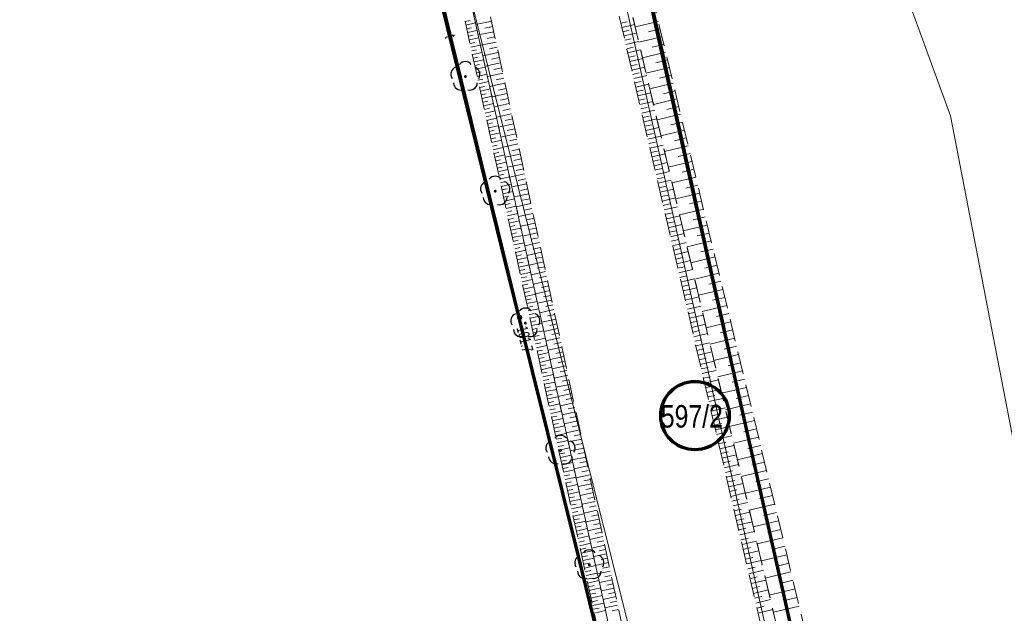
# Model space of a CAD drawing. Header units: inches. Extents: x 6497603 to 6502483, y 5925790 to 5934357.
# Tile 253 of 256: x 6500947 to 6501013, y 5927075 to 5927114. Entities that reach past the tile are written whole.
import ezdxf
from ezdxf.enums import TextEntityAlignment as Align

# ---------------------------------------------------------------- set-up
doc = ezdxf.new("R2010")
doc.units = ezdxf.units.IN
doc.header["$MEASUREMENT"] = 0
for name, pattern in [('1.5_0.75', [2.25, 1.5, -0.75]), ('219-1000', [0, 0]), ('egkk-1000', [3, 2.25, -0.75]), ('egug-1000', [1.5, 0.75, -0.75])]:
    doc.linetypes.add(name, pattern=pattern)
for name, color, linetype in [('000 Inne (niezydentyfikowane)', 7, 'Continuous'), ('211-numer działki ewidencyjnej', 7, 'Continuous'), ('217-kontur klasyfikacyjny', 7, 'Continuous'), ('218-kontur użytku gruntowego', 7, 'Continuous'), ('219-działka ewidencyjna', 7, 'Continuous'), ('drzewo liściaste', 7, 'Continuous'), ('przewód telekomunikacyjny podziemny', 7, 'Continuous'), ('przewód telekomunikacyjny podziemny-Atr1', 7, 'Continuous'), ('rzędna', 7, 'Continuous'), ('rzędna-Atr2', 7, 'Continuous'), ('skarpa nieumocniona', 7, 'Continuous')]:
    doc.layers.add(name, color=color, linetype=linetype)
doc.styles.get("Standard").update_dxf_attribs({"font": 'arial.ttf'})

# ---------------------------------------------------------------- blocks, each defined once
blk = doc.blocks.new('OP021')
at = {"linetype": 'Continuous', "lineweight": 13}
h = blk.add_hatch(color=0, dxfattribs=at)
edge = h.paths.add_edge_path()
edge.add_arc((0, 0), 0.1, 0, 360)
at = {"color": 0, "linetype": 'Continuous', "lineweight": -3}
for centre, start, end in [((0, 0.5), 38.316, 141.684), ((-0.476, 0.154), 110.388, 213.756), ((0.476, 0.154), 326.244, 69.612), ((-0.294, -0.404), 182.272, 285.64), ((0.294, -0.404), 254.36, 357.728), ((0.294, -0.404), 254.36, 357.728)]:
    blk.add_arc(centre, 0.5, start, end, dxfattribs=at)
blk = doc.blocks.new('PW01')
at = {"linetype": 'Continuous', "lineweight": 13}
h = blk.add_hatch(color=0, dxfattribs=at)
edge = h.paths.add_edge_path()
edge.add_arc((0, 0), 0.18, 0, 360)

msp = doc.modelspace()

# ---------------------------------------------------------------- linework, layer by layer
at = {"color": 6, "lineweight": 70}
for points in [[(6501011.55, 5927020.65), (6501000.814, 5927063.343), (6500992.07, 5927102.135), (6500986.55, 5927126.78), (6500984.39, 5927137), (6500974.602, 5927166.17), (6500973.88, 5927168.54), (6500965.55, 5927185.28), (6500952.04, 5927199.71), (6500933.25, 5927220.44)], [(6500937.14, 5927194.57), (6500953.68, 5927174.48), (6500963.205, 5927156.196), (6500967.12, 5927148.68), (6500974.172, 5927119.212), (6500979.12, 5927099.117), (6500984.237, 5927078.537), (6500994.599, 5927036.186), (6500997.8, 5927023.08), (6501007.082, 5926983.723), (6501014.87, 5926952.22), (6501018.14, 5926938.63), (6501021.741, 5926913.289), (6501023.386, 5926901.714), (6501023.632, 5926861.1), (6501019.496, 5926835.731), (6501014.288, 5926803.269), (6501007.497, 5926761.792)]]:
    msp.add_lwpolyline(points, dxfattribs=at)
at = {"color": 5, "lineweight": 70}
msp.add_circle((6500992.029, 5927087.919), 2.284, dxfattribs=at)
at = {"layer": '000 Inne (niezydentyfikowane)', "color": 7, "linetype": 'Continuous', "lineweight": 18, "flags": 128}
for points in [[(6500976.7, 5927114.21), (6500977.02, 5927114.28)], [(6500976.75, 5927113.97), (6500977.39, 5927114.11)], [(6500976.81, 5927113.72), (6500977.12, 5927113.79)], [(6500978.46, 5927114.23), (6500977.41, 5927114)], [(6500978.53, 5927113.88), (6500978.01, 5927113.77)], [(6500987.09, 5927114.09), (6500987.51, 5927114.19)], [(6500987.15, 5927113.81), (6500988, 5927114.01)], [(6500989.58, 5927114.22), (6500988.04, 5927113.85)], [(6500976.86, 5927113.48), (6500977.5, 5927113.62)], [(6500976.91, 5927113.23), (6500977.23, 5927113.3)], [(6500976.97, 5927112.99), (6500977.61, 5927113.13)], [(6500978.61, 5927113.53), (6500977.57, 5927113.31)], [(6500978.68, 5927113.19), (6500978.16, 5927113.07)], [(6500987.22, 5927113.53), (6500987.64, 5927113.63)], [(6500987.28, 5927113.25), (6500988.13, 5927113.44)], [(6500987.35, 5927112.96), (6500987.77, 5927113.06)], [(6500989.82, 5927113.19), (6500988.28, 5927112.82)], [(6500989.7, 5927113.71), (6500988.93, 5927113.52)], [(6500977.02, 5927112.74), (6500977.34, 5927112.81)], [(6500977.07, 5927112.5), (6500977.71, 5927112.64)], [(6500978.76, 5927112.84), (6500977.72, 5927112.62)], [(6500978.83, 5927112.49), (6500978.31, 5927112.38)], [(6500987.42, 5927112.68), (6500988.27, 5927112.88)], [(6500987.48, 5927112.39), (6500987.91, 5927112.49)], [(6500989.95, 5927112.68), (6500989.17, 5927112.49)], [(6500977.13, 5927112.26), (6500977.45, 5927112.33)], [(6500977.18, 5927112.01), (6500977.82, 5927112.15)], [(6500977.23, 5927111.77), (6500977.55, 5927111.84)], [(6500978.9, 5927112.15), (6500977.87, 5927111.93)], [(6500978.98, 5927111.8), (6500978.46, 5927111.69)], [(6500987.55, 5927112.11), (6500988.4, 5927112.31)], [(6500987.61, 5927111.82), (6500988.04, 5927111.92)], [(6500990.07, 5927112.17), (6500988.52, 5927111.79)], [(6500977.29, 5927111.52), (6500977.93, 5927111.66)], [(6500977.34, 5927111.28), (6500977.66, 5927111.35)], [(6500977.39, 5927111.03), (6500978.04, 5927111.17)], [(6500979.05, 5927111.46), (6500978.02, 5927111.24)], [(6500979.13, 5927111.12), (6500978.61, 5927111.01)], [(6500987.68, 5927111.54), (6500988.54, 5927111.74)], [(6500987.75, 5927111.25), (6500988.18, 5927111.35)], [(6500987.81, 5927110.97), (6500988.67, 5927111.17)], [(6500990.32, 5927111.13), (6500988.77, 5927110.76)], [(6500990.2, 5927111.65), (6500989.42, 5927111.46)], [(6500977.45, 5927110.79), (6500977.77, 5927110.86)], [(6500977.5, 5927110.54), (6500978.15, 5927110.69)], [(6500979.2, 5927110.77), (6500978.18, 5927110.55)], [(6500979.28, 5927110.43), (6500978.76, 5927110.32)], [(6500987.88, 5927110.68), (6500988.31, 5927110.78)], [(6500987.95, 5927110.4), (6500988.81, 5927110.6)], [(6500990.44, 5927110.62), (6500989.67, 5927110.43)], [(6500977.55, 5927110.3), (6500977.88, 5927110.37)], [(6500977.61, 5927110.06), (6500978.25, 5927110.2)], [(6500977.66, 5927109.81), (6500977.98, 5927109.88)], [(6500979.35, 5927110.09), (6500978.33, 5927109.87)], [(6500988.01, 5927110.11), (6500988.44, 5927110.21)], [(6500988.08, 5927109.82), (6500988.94, 5927110.02)], [(6500990.57, 5927110.1), (6500989.01, 5927109.72)], [(6500977.71, 5927109.57), (6500978.36, 5927109.71)], [(6500977.77, 5927109.32), (6500978.09, 5927109.39)], [(6500977.82, 5927109.08), (6500978.47, 5927109.22)], [(6500979.5, 5927109.41), (6500978.48, 5927109.19)], [(6500979.42, 5927109.75), (6500978.91, 5927109.64)], [(6500988.15, 5927109.53), (6500988.58, 5927109.63)], [(6500988.21, 5927109.25), (6500989.08, 5927109.45)], [(6500990.69, 5927109.58), (6500989.92, 5927109.39)], [(6500977.87, 5927108.83), (6500978.2, 5927108.9)], [(6500977.93, 5927108.59), (6500978.58, 5927108.73)], [(6500979.64, 5927108.73), (6500978.63, 5927108.51)], [(6500979.57, 5927109.07), (6500979.06, 5927108.96)], [(6500988.28, 5927108.96), (6500988.71, 5927109.06)], [(6500988.35, 5927108.67), (6500989.21, 5927108.87)], [(6500988.42, 5927108.38), (6500988.85, 5927108.48)], [(6500990.82, 5927109.06), (6500989.26, 5927108.68)], [(6500990.95, 5927108.54), (6500990.16, 5927108.35)], [(6500977.98, 5927108.34), (6500978.31, 5927108.42)], [(6500978.03, 5927108.1), (6500978.69, 5927108.24)], [(6500978.09, 5927107.86), (6500978.41, 5927107.93)], [(6500979.79, 5927108.05), (6500978.78, 5927107.83)], [(6500979.72, 5927108.39), (6500979.21, 5927108.28)], [(6500988.48, 5927108.09), (6500989.35, 5927108.29)], [(6500988.55, 5927107.8), (6500988.98, 5927107.9)], [(6500991.07, 5927108.02), (6500989.5, 5927107.64)], [(6500978.14, 5927107.61), (6500978.79, 5927107.75)], [(6500978.19, 5927107.37), (6500978.52, 5927107.44)], [(6500978.25, 5927107.12), (6500978.9, 5927107.26)], [(6500979.93, 5927107.38), (6500978.93, 5927107.16)], [(6500979.86, 5927107.72), (6500979.36, 5927107.61)], [(6500988.62, 5927107.51), (6500989.49, 5927107.71)], [(6500988.69, 5927107.22), (6500989.12, 5927107.32)], [(6500991.2, 5927107.5), (6500990.41, 5927107.31)], [(6500978.3, 5927106.88), (6500978.63, 5927106.95)], [(6500978.35, 5927106.63), (6500979.01, 5927106.78)], [(6500980.08, 5927106.71), (6500979.07, 5927106.49)], [(6500980.01, 5927107.04), (6500979.5, 5927106.93)], [(6500988.75, 5927106.93), (6500989.62, 5927107.13)], [(6500988.82, 5927106.64), (6500989.26, 5927106.74)], [(6500988.89, 5927106.35), (6500989.76, 5927106.55)], [(6500991.32, 5927106.97), (6500989.75, 5927106.59)], [(6500978.41, 5927106.39), (6500978.74, 5927106.46)], [(6500978.46, 5927106.14), (6500979.12, 5927106.29)], [(6500978.51, 5927105.9), (6500978.84, 5927105.97)], [(6500980.22, 5927106.04), (6500979.22, 5927105.82)], [(6500980.15, 5927106.37), (6500979.65, 5927106.26)], [(6500988.96, 5927106.06), (6500989.39, 5927106.16)], [(6500989.02, 5927105.76), (6500989.9, 5927105.97)], [(6500991.58, 5927105.92), (6500990, 5927105.54)], [(6500991.45, 5927106.45), (6500990.66, 5927106.26)], [(6500978.57, 5927105.65), (6500979.23, 5927105.8)], [(6500978.62, 5927105.41), (6500978.95, 5927105.48)], [(6500978.67, 5927105.17), (6500979.34, 5927105.31)], [(6500980.37, 5927105.37), (6500979.37, 5927105.15)], [(6500980.3, 5927105.7), (6500979.8, 5927105.59)], [(6500989.09, 5927105.47), (6500989.53, 5927105.57)], [(6500989.16, 5927105.18), (6500990.04, 5927105.38)], [(6500991.7, 5927105.4), (6500990.91, 5927105.21)], [(6500978.73, 5927104.92), (6500979.06, 5927104.99)], [(6500978.78, 5927104.68), (6500979.44, 5927104.82)], [(6500980.51, 5927104.7), (6500979.52, 5927104.49)], [(6500980.44, 5927105.04), (6500979.94, 5927104.93)], [(6500989.23, 5927104.89), (6500989.67, 5927104.99)], [(6500989.3, 5927104.59), (6500990.18, 5927104.8)], [(6500991.83, 5927104.87), (6500990.25, 5927104.49)], [(6500978.83, 5927104.43), (6500979.17, 5927104.5)], [(6500978.89, 5927104.19), (6500979.55, 5927104.33)], [(6500978.94, 5927103.94), (6500979.27, 5927104.02)], [(6500980.66, 5927104.04), (6500979.66, 5927103.83)], [(6500980.58, 5927104.37), (6500980.09, 5927104.26)], [(6500989.36, 5927104.3), (6500989.81, 5927104.4)], [(6500989.43, 5927104), (6500990.32, 5927104.21)], [(6500991.96, 5927104.35), (6500991.17, 5927104.16)], [(6500978.99, 5927103.7), (6500979.66, 5927103.84)], [(6500979.05, 5927103.45), (6500979.38, 5927103.53)], [(6500979.1, 5927103.21), (6500979.77, 5927103.36)], [(6500980.8, 5927103.38), (6500979.81, 5927103.17)], [(6500980.73, 5927103.71), (6500980.23, 5927103.6)], [(6500989.5, 5927103.71), (6500989.94, 5927103.81)], [(6500989.57, 5927103.42), (6500990.45, 5927103.62)], [(6500989.64, 5927103.12), (6500990.08, 5927103.22)], [(6500992.08, 5927103.82), (6500990.5, 5927103.44)], [(6500992.21, 5927103.29), (6500991.42, 5927103.1)], [(6500979.15, 5927102.97), (6500979.49, 5927103.04)], [(6500979.21, 5927102.72), (6500979.88, 5927102.87)], [(6500979.26, 5927102.48), (6500979.6, 5927102.55)], [(6500980.94, 5927102.72), (6500979.96, 5927102.51)], [(6500980.87, 5927103.05), (6500980.38, 5927102.94)], [(6500989.71, 5927102.83), (6500990.59, 5927103.03)], [(6500989.78, 5927102.53), (6500990.22, 5927102.63)], [(6500992.34, 5927102.76), (6500990.75, 5927102.38)], [(6500979.31, 5927102.23), (6500979.98, 5927102.38)], [(6500979.37, 5927101.99), (6500979.7, 5927102.06)], [(6500979.42, 5927101.74), (6500980.09, 5927101.89)], [(6500981.08, 5927102.06), (6500980.1, 5927101.85)], [(6500981.01, 5927102.39), (6500980.52, 5927102.29)], [(6500989.85, 5927102.23), (6500990.73, 5927102.44)], [(6500989.91, 5927101.94), (6500990.36, 5927102.04)], [(6500992.47, 5927102.23), (6500991.67, 5927102.04)], [(6500979.47, 5927101.5), (6500979.81, 5927101.57)], [(6500979.53, 5927101.25), (6500980.2, 5927101.4)], [(6500981.22, 5927101.41), (6500980.25, 5927101.2)], [(6500981.15, 5927101.74), (6500980.66, 5927101.63)], [(6500989.98, 5927101.64), (6500990.87, 5927101.85)], [(6500990.05, 5927101.34), (6500990.5, 5927101.45)], [(6500990.12, 5927101.04), (6500991.01, 5927101.25)], [(6500992.6, 5927101.7), (6500991, 5927101.31)], [(6500979.58, 5927101.01), (6500979.92, 5927101.08)], [(6500979.63, 5927100.76), (6500980.31, 5927100.91)], [(6500979.69, 5927100.52), (6500980.02, 5927100.59)], [(6500981.36, 5927100.76), (6500980.39, 5927100.55)], [(6500981.29, 5927101.08), (6500980.81, 5927100.98)], [(6500990.19, 5927100.75), (6500990.64, 5927100.85)], [(6500990.26, 5927100.45), (6500991.15, 5927100.66)], [(6500992.85, 5927100.63), (6500991.25, 5927100.25)], [(6500992.72, 5927101.17), (6500991.92, 5927100.97)], [(6500979.74, 5927100.28), (6500980.42, 5927100.42)], [(6500979.79, 5927100.03), (6500980.13, 5927100.11)], [(6500979.85, 5927099.79), (6500980.53, 5927099.93)], [(6500981.51, 5927100.11), (6500980.53, 5927099.9)], [(6500981.43, 5927100.43), (6500980.95, 5927100.33)], [(6500990.33, 5927100.15), (6500990.78, 5927100.25)], [(6500990.4, 5927099.85), (6500991.3, 5927100.06)], [(6500992.98, 5927100.1), (6500992.18, 5927099.91)], [(6500979.9, 5927099.54), (6500980.24, 5927099.62)], [(6500979.95, 5927099.3), (6500980.63, 5927099.45)], [(6500981.65, 5927099.46), (6500980.68, 5927099.25)], [(6500981.58, 5927099.78), (6500981.09, 5927099.68)], [(6500990.47, 5927099.55), (6500990.92, 5927099.66)], [(6500990.54, 5927099.25), (6500991.44, 5927099.46)], [(6500993.11, 5927099.57), (6500991.5, 5927099.18)], [(6500980.01, 5927099.05), (6500980.35, 5927099.13)], [(6500980.06, 5927098.81), (6500980.74, 5927098.96)], [(6500980.11, 5927098.56), (6500980.45, 5927098.64)], [(6500981.78, 5927098.82), (6500980.82, 5927098.61)], [(6500981.71, 5927099.14), (6500981.23, 5927099.03)], [(6500990.61, 5927098.95), (6500991.06, 5927099.06)], [(6500990.68, 5927098.65), (6500991.58, 5927098.86)], [(6500993.24, 5927099.03), (6500992.43, 5927098.84)], [(6500980.17, 5927098.32), (6500980.85, 5927098.47)], [(6500980.22, 5927098.08), (6500980.56, 5927098.15)], [(6500980.27, 5927097.83), (6500980.96, 5927097.98)], [(6500981.92, 5927098.17), (6500980.96, 5927097.96)], [(6500981.85, 5927098.49), (6500981.37, 5927098.39)], [(6500990.75, 5927098.35), (6500991.2, 5927098.46)], [(6500990.82, 5927098.05), (6500991.72, 5927098.26)], [(6500993.37, 5927098.5), (6500991.76, 5927098.11)], [(6500993.5, 5927097.96), (6500992.69, 5927097.76)], [(6500980.33, 5927097.59), (6500980.67, 5927097.66)], [(6500980.38, 5927097.34), (6500981.07, 5927097.49)], [(6500982.06, 5927097.53), (6500981.1, 5927097.32)], [(6500981.99, 5927097.85), (6500981.51, 5927097.75)], [(6500990.89, 5927097.75), (6500991.34, 5927097.85)], [(6500990.96, 5927097.45), (6500991.86, 5927097.66)], [(6500993.63, 5927097.42), (6500992.01, 5927097.03)], [(6500980.43, 5927097.1), (6500980.78, 5927097.17)], [(6500980.49, 5927096.85), (6500981.17, 5927097)], [(6500980.54, 5927096.61), (6500980.88, 5927096.68)], [(6500982.2, 5927096.89), (6500981.24, 5927096.69)], [(6500982.13, 5927097.21), (6500981.65, 5927097.11)], [(6500991.03, 5927097.14), (6500991.48, 5927097.25)], [(6500991.1, 5927096.84), (6500992.01, 5927097.05)], [(6500991.17, 5927096.54), (6500991.62, 5927096.64)], [(6500993.76, 5927096.88), (6500992.95, 5927096.69)], [(6500980.59, 5927096.36), (6500981.28, 5927096.51)], [(6500980.65, 5927096.12), (6500980.99, 5927096.19)], [(6500980.7, 5927095.87), (6500981.39, 5927096.03)], [(6500982.34, 5927096.26), (6500981.39, 5927096.05)], [(6500982.27, 5927096.57), (6500981.79, 5927096.47)], [(6500991.24, 5927096.24), (6500992.15, 5927096.45)], [(6500991.31, 5927095.93), (6500991.77, 5927096.04)], [(6500993.89, 5927096.34), (6500992.27, 5927095.95)], [(6500980.75, 5927095.63), (6500981.1, 5927095.71)], [(6500980.81, 5927095.39), (6500981.5, 5927095.54)], [(6500982.47, 5927095.62), (6500981.53, 5927095.42)], [(6500982.41, 5927095.94), (6500981.93, 5927095.84)], [(6500991.38, 5927095.63), (6500992.29, 5927095.84)], [(6500991.45, 5927095.32), (6500991.91, 5927095.43)], [(6500994.02, 5927095.8), (6500993.21, 5927095.61)], [(6500980.86, 5927095.14), (6500981.21, 5927095.22)], [(6500980.91, 5927094.9), (6500981.61, 5927095.05)], [(6500980.97, 5927094.65), (6500981.31, 5927094.73)], [(6500982.61, 5927094.99), (6500981.67, 5927094.78)], [(6500982.54, 5927095.3), (6500982.07, 5927095.2)], [(6500982.68, 5927094.67), (6500982.21, 5927094.57)], [(6500991.52, 5927095.02), (6500992.44, 5927095.23)], [(6500991.59, 5927094.71), (6500992.05, 5927094.82)], [(6500994.15, 5927095.26), (6500992.52, 5927094.87)], [(6500994.28, 5927094.72), (6500993.46, 5927094.52)], [(6500981.02, 5927094.41), (6500981.72, 5927094.56)], [(6500981.07, 5927094.16), (6500981.42, 5927094.24)], [(6500981.13, 5927093.92), (6500981.82, 5927094.07)], [(6500982.75, 5927094.36), (6500981.8, 5927094.15)], [(6500982.82, 5927094.04), (6500982.34, 5927093.94)], [(6500991.66, 5927094.41), (6500992.58, 5927094.62)], [(6500991.74, 5927094.1), (6500992.19, 5927094.21)], [(6500991.81, 5927093.8), (6500992.73, 5927094.01)], [(6500994.41, 5927094.18), (6500992.78, 5927093.78)], [(6500981.18, 5927093.67), (6500981.53, 5927093.75)], [(6500981.23, 5927093.43), (6500981.93, 5927093.58)], [(6500982.88, 5927093.73), (6500981.94, 5927093.53)], [(6500982.95, 5927093.42), (6500982.48, 5927093.32)], [(6500991.88, 5927093.49), (6500992.34, 5927093.6)], [(6500991.95, 5927093.18), (6500992.87, 5927093.4)], [(6500994.54, 5927093.63), (6500993.72, 5927093.44)], [(6500981.29, 5927093.19), (6500981.64, 5927093.26)], [(6500981.34, 5927092.94), (6500982.04, 5927093.09)], [(6500981.39, 5927092.7), (6500981.74, 5927092.77)], [(6500983.02, 5927093.1), (6500982.08, 5927092.9)], [(6500983.09, 5927092.79), (6500982.62, 5927092.69)], [(6500992.02, 5927092.88), (6500992.48, 5927092.98)], [(6500992.09, 5927092.57), (6500993.02, 5927092.78)], [(6500994.67, 5927093.09), (6500993.04, 5927092.69)], [(6500981.45, 5927092.45), (6500982.15, 5927092.6)], [(6500981.5, 5927092.21), (6500981.85, 5927092.28)], [(6500981.55, 5927091.96), (6500982.26, 5927092.12)], [(6500983.15, 5927092.48), (6500982.22, 5927092.28)], [(6500983.22, 5927092.17), (6500982.75, 5927092.07)], [(6500992.16, 5927092.26), (6500992.63, 5927092.37)], [(6500992.24, 5927091.95), (6500993.16, 5927092.17)], [(6500994.8, 5927092.54), (6500993.98, 5927092.35)], [(6500981.61, 5927091.72), (6500981.96, 5927091.8)], [(6500981.66, 5927091.47), (6500982.36, 5927091.63)], [(6500983.29, 5927091.86), (6500982.36, 5927091.66)], [(6500983.35, 5927091.55), (6500982.89, 5927091.45)], [(6500992.31, 5927091.64), (6500992.77, 5927091.75)], [(6500992.38, 5927091.33), (6500993.31, 5927091.55)], [(6500994.94, 5927092), (6500993.29, 5927091.6)], [(6500995.07, 5927091.45), (6500994.25, 5927091.25)], [(6500981.71, 5927091.23), (6500982.07, 5927091.31)], [(6500981.77, 5927090.98), (6500982.47, 5927091.14)], [(6500981.82, 5927090.74), (6500982.17, 5927090.82)], [(6500983.42, 5927091.24), (6500982.49, 5927091.04)], [(6500983.49, 5927090.93), (6500983.03, 5927090.83)], [(6500992.45, 5927091.03), (6500992.92, 5927091.13)], [(6500992.52, 5927090.72), (6500993.45, 5927090.93)], [(6500995.2, 5927090.9), (6500993.55, 5927090.51)], [(6500981.87, 5927090.5), (6500982.58, 5927090.65)], [(6500981.93, 5927090.25), (6500982.28, 5927090.33)], [(6500981.98, 5927090.01), (6500982.69, 5927090.16)], [(6500983.55, 5927090.62), (6500982.63, 5927090.42)], [(6500983.62, 5927090.31), (6500983.16, 5927090.21)], [(6500992.6, 5927090.41), (6500993.06, 5927090.51)], [(6500992.67, 5927090.09), (6500993.6, 5927090.31)], [(6500995.33, 5927090.35), (6500994.51, 5927090.16)], [(6500982.03, 5927089.76), (6500982.39, 5927089.84)], [(6500982.09, 5927089.52), (6500982.8, 5927089.67)], [(6500983.69, 5927090), (6500982.77, 5927089.81)], [(6500983.75, 5927089.7), (6500983.29, 5927089.6)], [(6500992.74, 5927089.78), (6500993.21, 5927089.89)], [(6500992.81, 5927089.47), (6500993.75, 5927089.69)], [(6500995.47, 5927089.8), (6500993.81, 5927089.41)], [(6500982.14, 5927089.27), (6500982.5, 5927089.35)], [(6500982.19, 5927089.03), (6500982.9, 5927089.18)], [(6500982.25, 5927088.78), (6500982.6, 5927088.86)], [(6500983.82, 5927089.39), (6500982.9, 5927089.19)], [(6500983.95, 5927088.78), (6500983.04, 5927088.58)], [(6500983.89, 5927089.09), (6500983.43, 5927088.99)], [(6500992.89, 5927089.16), (6500993.35, 5927089.27)], [(6500992.96, 5927088.85), (6500993.89, 5927089.07)], [(6500995.6, 5927089.25), (6500994.77, 5927089.05)], [(6500982.3, 5927088.54), (6500983.01, 5927088.7)], [(6500982.35, 5927088.3), (6500982.71, 5927088.37)], [(6500982.41, 5927088.05), (6500983.12, 5927088.21)], [(6500984.08, 5927088.17), (6500983.17, 5927087.97)], [(6500984.02, 5927088.47), (6500983.56, 5927088.38)], [(6500993.03, 5927088.54), (6500993.5, 5927088.65)], [(6500993.1, 5927088.22), (6500994.04, 5927088.44)], [(6500995.73, 5927088.7), (6500994.07, 5927088.3)], [(6500995.86, 5927088.15), (6500995.03, 5927087.95)], [(6500982.46, 5927087.81), (6500982.82, 5927087.88)], [(6500982.51, 5927087.56), (6500983.23, 5927087.72)], [(6500984.22, 5927087.56), (6500983.31, 5927087.37)], [(6500984.15, 5927087.87), (6500983.69, 5927087.77)], [(6500993.18, 5927087.91), (6500993.65, 5927088.02)], [(6500993.25, 5927087.6), (6500994.19, 5927087.82)], [(6500996, 5927087.6), (6500994.34, 5927087.2)], [(6500982.57, 5927087.32), (6500982.93, 5927087.4)], [(6500982.62, 5927087.07), (6500983.34, 5927087.23)], [(6500982.67, 5927086.83), (6500983.03, 5927086.91)], [(6500984.35, 5927086.96), (6500983.44, 5927086.76)], [(6500984.28, 5927087.26), (6500983.83, 5927087.16)], [(6500993.32, 5927087.28), (6500993.79, 5927087.39)], [(6500993.4, 5927086.97), (6500994.34, 5927087.19)], [(6500996.13, 5927087.04), (6500995.3, 5927086.84)], [(6500982.73, 5927086.58), (6500983.45, 5927086.74)], [(6500982.78, 5927086.34), (6500983.14, 5927086.42)], [(6500982.83, 5927086.1), (6500983.55, 5927086.25)], [(6500984.48, 5927086.35), (6500983.57, 5927086.16)], [(6500984.41, 5927086.66), (6500983.96, 5927086.56)], [(6500993.47, 5927086.66), (6500993.94, 5927086.77)], [(6500993.54, 5927086.34), (6500994.49, 5927086.56)], [(6500993.61, 5927086.03), (6500994.09, 5927086.14)], [(6500996.26, 5927086.49), (6500994.6, 5927086.09)], [(6500982.89, 5927085.85), (6500983.25, 5927085.93)], [(6500982.94, 5927085.61), (6500983.66, 5927085.76)], [(6500984.61, 5927085.75), (6500983.71, 5927085.56)], [(6500984.54, 5927086.05), (6500984.09, 5927085.96)], [(6500993.69, 5927085.71), (6500994.63, 5927085.93)], [(6500993.76, 5927085.39), (6500994.24, 5927085.5)], [(6500996.4, 5927085.93), (6500995.56, 5927085.73)], [(6500982.99, 5927085.36), (6500983.35, 5927085.44)], [(6500983.05, 5927085.12), (6500983.77, 5927085.27)], [(6500983.1, 5927084.87), (6500983.46, 5927084.95)], [(6500984.74, 5927085.15), (6500983.84, 5927084.96)], [(6500984.67, 5927085.45), (6500984.22, 5927085.36)], [(6500984.8, 5927084.85), (6500984.35, 5927084.76)], [(6500993.84, 5927085.08), (6500994.78, 5927085.3)], [(6500993.91, 5927084.76), (6500994.38, 5927084.87)], [(6500996.53, 5927085.38), (6500994.86, 5927084.97)], [(6500996.67, 5927084.82), (6500995.83, 5927084.62)], [(6500983.15, 5927084.63), (6500983.88, 5927084.79)], [(6500983.21, 5927084.38), (6500983.57, 5927084.46)], [(6500983.26, 5927084.14), (6500983.99, 5927084.3)], [(6500984.86, 5927084.56), (6500983.97, 5927084.36)], [(6500984.93, 5927084.26), (6500984.48, 5927084.16)], [(6500993.98, 5927084.44), (6500994.93, 5927084.66)], [(6500994.06, 5927084.13), (6500994.53, 5927084.24)], [(6500996.8, 5927084.26), (6500995.12, 5927083.86)], [(6500983.31, 5927083.89), (6500983.68, 5927083.97)], [(6500983.37, 5927083.65), (6500984.09, 5927083.81)], [(6500984.99, 5927083.96), (6500984.1, 5927083.77)], [(6500985.06, 5927083.66), (6500984.61, 5927083.57)], [(6500994.13, 5927083.81), (6500995.08, 5927084.03)], [(6500994.2, 5927083.49), (6500994.68, 5927083.6)], [(6500996.94, 5927083.7), (6500996.1, 5927083.5)], [(6500983.42, 5927083.41), (6500983.78, 5927083.49)], [(6500983.47, 5927083.16), (6500984.2, 5927083.32)], [(6500983.53, 5927082.92), (6500983.89, 5927083)], [(6500985.12, 5927083.37), (6500984.23, 5927083.18)], [(6500985.19, 5927083.07), (6500984.74, 5927082.98)], [(6500994.28, 5927083.17), (6500995.23, 5927083.39)], [(6500994.35, 5927082.85), (6500994.83, 5927082.96)], [(6500997.07, 5927083.14), (6500995.39, 5927082.74)], [(6500983.58, 5927082.67), (6500984.31, 5927082.83)], [(6500983.63, 5927082.43), (6500984, 5927082.51)], [(6500983.69, 5927082.18), (6500984.42, 5927082.34)], [(6500985.25, 5927082.78), (6500984.37, 5927082.59)], [(6500985.38, 5927082.19), (6500984.5, 5927082)], [(6500985.31, 5927082.48), (6500984.87, 5927082.39)], [(6500994.43, 5927082.53), (6500995.38, 5927082.76)], [(6500994.5, 5927082.21), (6500994.98, 5927082.32)], [(6500997.21, 5927082.58), (6500996.36, 5927082.38)], [(6500983.74, 5927081.94), (6500984.11, 5927082.02)], [(6500983.79, 5927081.69), (6500984.53, 5927081.85)], [(6500983.85, 5927081.45), (6500984.21, 5927081.53)], [(6500985.5, 5927081.6), (6500984.63, 5927081.41)], [(6500985.44, 5927081.89), (6500985, 5927081.8)], [(6500994.58, 5927081.89), (6500995.54, 5927082.12)], [(6500994.65, 5927081.57), (6500995.13, 5927081.68)], [(6500997.34, 5927082.02), (6500995.65, 5927081.61)], [(6500983.9, 5927081.2), (6500984.64, 5927081.36)], [(6500983.95, 5927080.96), (6500984.32, 5927081.04)], [(6500984.01, 5927080.71), (6500984.74, 5927080.87)], [(6500985.63, 5927081.02), (6500984.75, 5927080.83)], [(6500985.57, 5927081.31), (6500985.13, 5927081.21)], [(6500994.73, 5927081.25), (6500995.69, 5927081.47)], [(6500994.8, 5927080.93), (6500995.28, 5927081.04)], [(6500997.61, 5927080.9), (6500995.92, 5927080.49)], [(6500997.48, 5927081.46), (6500996.63, 5927081.25)], [(6500984.06, 5927080.47), (6500984.43, 5927080.55)], [(6500984.12, 5927080.22), (6500984.85, 5927080.38)], [(6500985.76, 5927080.43), (6500984.88, 5927080.24)], [(6500985.69, 5927080.72), (6500985.26, 5927080.63)], [(6500994.87, 5927080.61), (6500995.84, 5927080.83)], [(6500994.95, 5927080.29), (6500995.43, 5927080.4)], [(6500997.75, 5927080.33), (6500996.9, 5927080.13)], [(6500984.17, 5927079.98), (6500984.54, 5927080.06)], [(6500984.22, 5927079.73), (6500984.96, 5927079.89)], [(6500984.28, 5927079.48), (6500984.65, 5927079.56)], [(6500985.88, 5927079.85), (6500985.01, 5927079.66)], [(6500985.82, 5927080.14), (6500985.38, 5927080.05)], [(6500985.94, 5927079.56), (6500985.51, 5927079.47)], [(6500995.02, 5927079.96), (6500995.99, 5927080.19)], [(6500995.1, 5927079.64), (6500995.58, 5927079.75)], [(6500997.89, 5927079.77), (6500996.19, 5927079.36)], [(6500984.33, 5927079.24), (6500985.07, 5927079.4)], [(6500984.38, 5927078.99), (6500984.75, 5927079.07)], [(6500984.44, 5927078.74), (6500985.18, 5927078.9)], [(6500986.01, 5927079.27), (6500985.14, 5927079.08)], [(6500986.07, 5927078.98), (6500985.64, 5927078.89)], [(6500995.17, 5927079.32), (6500996.14, 5927079.54)], [(6500995.25, 5927078.99), (6500995.74, 5927079.11)], [(6500995.33, 5927078.67), (6500996.3, 5927078.9)], [(6500998.02, 5927079.2), (6500997.17, 5927078.99)], [(6500984.49, 5927078.49), (6500984.86, 5927078.57)], [(6500984.55, 5927078.25), (6500985.29, 5927078.41)], [(6500986.13, 5927078.69), (6500985.27, 5927078.51)], [(6500986.19, 5927078.41), (6500985.76, 5927078.31)], [(6500995.4, 5927078.35), (6500995.89, 5927078.46)], [(6500995.48, 5927078.02), (6500996.45, 5927078.25)], [(6500998.16, 5927078.63), (6500996.46, 5927078.22)], [(6500984.6, 5927078), (6500984.97, 5927078.08)], [(6500984.65, 5927077.75), (6500985.4, 5927077.91)], [(6500984.71, 5927077.5), (6500985.08, 5927077.58)], [(6500986.26, 5927078.12), (6500985.4, 5927077.93)], [(6500986.32, 5927077.83), (6500985.89, 5927077.74)], [(6500995.55, 5927077.7), (6500996.04, 5927077.81)], [(6500995.63, 5927077.37), (6500996.6, 5927077.6)], [(6500998.3, 5927078.07), (6500997.44, 5927077.86)], [(6500984.76, 5927077.25), (6500985.51, 5927077.41)], [(6500984.82, 5927077), (6500985.19, 5927077.08)], [(6500986.38, 5927077.55), (6500985.52, 5927077.36)], [(6500986.5, 5927076.97), (6500985.65, 5927076.79)], [(6500986.44, 5927077.26), (6500986.01, 5927077.17)], [(6500995.7, 5927077.04), (6500996.19, 5927077.16)], [(6500995.78, 5927076.72), (6500996.76, 5927076.95)], [(6500998.43, 5927077.5), (6500996.72, 5927077.08)], [(6500998.57, 5927076.93), (6500997.72, 5927076.72)], [(6500984.87, 5927076.75), (6500985.62, 5927076.92)], [(6500984.93, 5927076.5), (6500985.3, 5927076.58)], [(6500984.98, 5927076.25), (6500985.73, 5927076.42)], [(6500986.63, 5927076.4), (6500985.77, 5927076.22)], [(6500986.56, 5927076.69), (6500986.14, 5927076.6)], [(6500995.86, 5927076.39), (6500996.34, 5927076.51)], [(6500995.93, 5927076.06), (6500996.91, 5927076.29)], [(6500998.71, 5927076.36), (6500996.99, 5927075.94)], [(6500985.04, 5927076), (6500985.41, 5927076.08)], [(6500985.09, 5927075.75), (6500985.84, 5927075.92)], [(6500986.75, 5927075.84), (6500985.9, 5927075.65)], [(6500986.69, 5927076.12), (6500986.26, 5927076.03)], [(6500996.01, 5927075.74), (6500996.5, 5927075.85)], [(6500996.08, 5927075.41), (6500997.07, 5927075.64)], [(6500998.85, 5927075.79), (6500997.99, 5927075.58)], [(6500985.15, 5927075.5), (6500985.52, 5927075.58)], [(6500985.2, 5927075.25), (6500985.95, 5927075.41)], [(6500985.25, 5927075), (6500985.63, 5927075.08)], [(6500986.87, 5927075.27), (6500986.02, 5927075.09)], [(6500986.81, 5927075.55), (6500986.39, 5927075.46)], [(6500986.93, 5927074.99), (6500986.51, 5927074.9)], [(6500996.16, 5927075.08), (6500996.65, 5927075.2)], [(6500996.24, 5927074.75), (6500997.22, 5927074.98)], [(6500998.99, 5927075.21), (6500997.26, 5927074.8)], [(6500985.31, 5927074.75), (6500986.06, 5927074.91)]]:
    msp.add_lwpolyline(points, dxfattribs=at)
at = {"layer": '217-kontur klasyfikacyjny', "color": 3, "linetype": 'egkk-1000', "lineweight": 18, "flags": 128}
for points in [[(6500997.8, 5927023.08), (6500967.12, 5927148.68)], [(6500984.39, 5927137), (6501000.78, 5927063.48)]]:
    msp.add_lwpolyline(points, dxfattribs=at)
at = {"layer": '218-kontur użytku gruntowego', "color": 3, "linetype": 'egug-1000', "lineweight": 18, "flags": 128}
for points in [[(6500997.8, 5927023.08), (6500967.12, 5927148.68)], [(6500984.39, 5927137), (6501000.78, 5927063.48)]]:
    msp.add_lwpolyline(points, dxfattribs=at)
at = {"layer": '219-działka ewidencyjna', "color": 3, "linetype": '219-1000', "lineweight": 18, "flags": 128}
for points in [[(6501000.5, 5927022.63), (6500968.62, 5927149.35)], [(6500997.8, 5927023.08), (6500967.12, 5927148.68)], [(6501000.78, 5927063.48), (6500984.39, 5927137)], [(6501008.54, 5927021.25), (6500982.73, 5927136.24)]]:
    msp.add_lwpolyline(points, dxfattribs=at)
at = {"layer": 'przewód telekomunikacyjny podziemny', "color": 30, "linetype": 'Continuous', "lineweight": 18, "flags": 128}
for points in [[(6500929.05, 5927241.84), (6500960.76, 5927213.18), (6500969.75, 5927203.83), (6500976.03, 5927192.74), (6500991.19, 5927156.86), (6501009.09, 5927107.92), (6501017.71, 5927063.32), (6501024.89, 5927018.63), (6501034.29, 5926961.48), (6501039.84, 5926917.79), (6501045.09, 5926909.14), (6501045.07, 5926901.09), (6501050.9, 5926864.03), (6501044.69, 5926815.36), (6501035.71, 5926766.18)], [(6500940.36, 5927194.92), (6500947.45, 5927186.26), (6500954.68, 5927176.68), (6500958.44, 5927169.02), (6500963.93, 5927159.63), (6500966.04, 5927153.87), (6500966.84, 5927151.3), (6500969.85, 5927144.14), (6500969.91, 5927139.25), (6500970.36, 5927137.09), (6500972.71, 5927125.48), (6500976.27, 5927110.99), (6500978.12, 5927102.96), (6500980.33, 5927094.47), (6500984.29, 5927078.32), (6500984.96, 5927075.57), (6500987.14, 5927066.7), (6500990.61, 5927056.4), (6500990.76, 5927053.58), (6500994.95, 5927037.02), (6501006.09, 5927038.9), (6501008.51, 5927028.29)]]:
    msp.add_lwpolyline(points, dxfattribs=at)
at = {"layer": 'skarpa nieumocniona', "color": 7, "linetype": '1.5_0.75', "lineweight": 18, "flags": 128}
for points in [[(6500969.49, 5927175.8), (6500980.1, 5927152.88), (6500983.74, 5927138.41), (6501012.15, 5927020.64), (6501028.4, 5926950.07), (6501031.7, 5926931.96), (6501032.33, 5926926.5), (6501032.28, 5926926.46), (6501031.44, 5926926.58), (6501030.6, 5926931.83), (6501027.91, 5926950.17), (6501013.67, 5927008.23), (6501007.74, 5927030.47), (6500982.38, 5927137.79), (6500978.09, 5927151.98), (6500968.39, 5927175.31)], [(6500969.49, 5927175.8), (6500980.1, 5927152.88), (6500983.74, 5927138.41), (6501012.15, 5927020.64), (6501028.4, 5926950.07), (6501031.7, 5926931.96), (6501032.33, 5926926.5), (6501032.28, 5926926.46), (6501031.44, 5926926.58), (6501030.6, 5926931.83), (6501027.91, 5926950.17), (6501013.67, 5927008.23), (6501007.74, 5927030.47), (6500982.38, 5927137.79), (6500978.09, 5927151.98), (6500968.39, 5927175.31)], [(6501030.6, 5926931.83), (6501031.44, 5926926.58), (6501030.31, 5926926.51), (6501030.37, 5926926.59), (6501029.71, 5926931.72), (6501025.94, 5926950.55), (6501005.24, 5927036.04), (6500981.65, 5927137.47), (6500977, 5927151.49), (6500967.11, 5927174.73), (6500968.39, 5927175.31), (6500978.09, 5927151.98), (6500982.38, 5927137.79), (6501007.74, 5927030.47), (6501013.67, 5927008.23), (6501027.91, 5926950.17)], [(6501030.6, 5926931.83), (6501031.44, 5926926.58), (6501030.31, 5926926.51), (6501030.37, 5926926.59), (6501029.71, 5926931.72), (6501025.94, 5926950.55), (6501005.24, 5927036.04), (6500981.65, 5927137.47), (6500977, 5927151.49), (6500967.11, 5927174.73), (6500968.39, 5927175.31), (6500978.09, 5927151.98), (6500982.38, 5927137.79), (6501007.74, 5927030.47), (6501013.67, 5927008.23), (6501027.91, 5926950.17)], [(6500968.42, 5927147.64), (6500969.51, 5927148.13), (6500974.16, 5927134.11), (6500994.3, 5927040.88), (6500993.66, 5927040.59), (6500973.07, 5927133.62)], [(6500968.42, 5927147.64), (6500969.51, 5927148.13), (6500974.16, 5927134.11), (6500994.3, 5927040.88), (6500993.66, 5927040.59), (6500973.07, 5927133.62)], [(6500992.84, 5927040.23), (6500972.52, 5927133.37), (6500967.42, 5927147.19), (6500968.42, 5927147.64), (6500973.07, 5927133.62), (6500993.66, 5927040.59)], [(6500992.84, 5927040.23), (6500972.52, 5927133.37), (6500967.42, 5927147.19), (6500968.42, 5927147.64), (6500973.07, 5927133.62), (6500993.66, 5927040.59)]]:
    msp.add_lwpolyline(points, close=True, dxfattribs=at)

# ---------------------------------------------------------------- block references
at = {"layer": 'drzewo liściaste', "color": 94, "linetype": 'Continuous', "lineweight": 18}
for p in [(6500976.71, 5927110.54), (6500978.7, 5927102.89), (6500980.71, 5927094.09), (6500983.06, 5927085.6), (6500984.98, 5927077.96)]:
    msp.add_blockref('OP021', p, dxfattribs=at)
at = {"layer": 'rzędna', "color": 30, "linetype": 'Continuous', "lineweight": 18}
msp.add_blockref('PW01', (6500980.33, 5927094.47), dxfattribs=at)

# ---------------------------------------------------------------- texts
at = {"layer": '211-numer działki ewidencyjnej', "color": 3, "linetype": 'Continuous', "lineweight": 18, "width": 0.79}
msp.add_text('597/2', height=1.5, dxfattribs=at).set_placement((6500989.75, 5927088.62), align=Align.TOP_LEFT)
at = {"layer": 'przewód telekomunikacyjny podziemny-Atr1', "color": 30, "width": 0.667}
msp.add_text('t', height=0.75, rotation=283.803, dxfattribs=at).set_placement((6500975.7, 5927113.32), align=Align.MIDDLE_LEFT)
at = {"layer": 'rzędna-Atr2', "color": 30, "width": 0.667}
msp.add_text('101.7', height=0.75, rotation=283.777, dxfattribs=at).set_placement((6500980.48, 5927093.86), align=Align.MIDDLE_LEFT)

doc.saveas('drawing.dxf')
